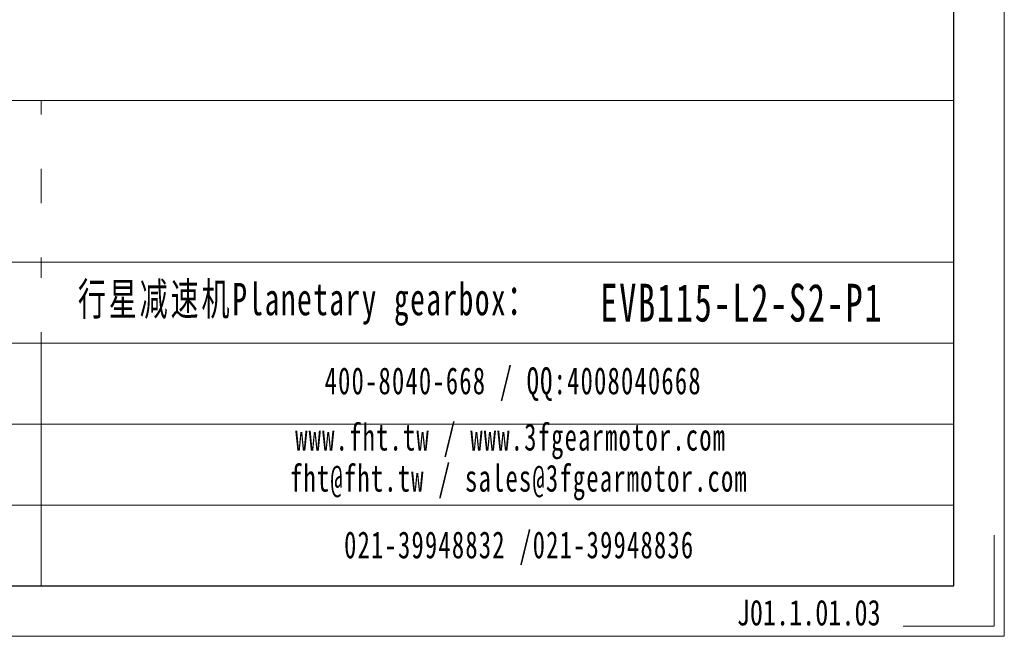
# Model space of a CAD drawing. Header units: millimetres. Extents: x 7099 to 7931, y -723 to -137.
# Tile 8 of 12: x 7739 to 7931, y -723 to -603. Entities that reach past the tile are written whole.
import ezdxf

# ---------------------------------------------------------------- set-up
doc = ezdxf.new("R2010")
doc.units = ezdxf.units.MM
for name, color, linetype, lineweight in [('6文字层', 3, 'Continuous', 35), ('SLD-0', 7, 'Continuous', 18), ('图框_外框线', 7, 'Continuous', 18)]:
    doc.layers.add(name, color=color, linetype=linetype, lineweight=lineweight)
doc.styles.add('标准', font='txt', dxfattribs={"width": 0.667})
doc.styles.add('样式 1', font='txt', dxfattribs={"width": 0.8})

msp = doc.modelspace()

# ---------------------------------------------------------------- linework, layer by layer
at = {"layer": '图框_外框线'}
for p, q in [((7175.8223, -618.5922), (7921.1131, -618.5922)), ((7743.0668, -618.5922), (7743.0668, -713.2579)), ((7175.8223, -650.1822), (7921.1131, -650.1822)), ((7247.245, -665.9772), (7921.1131, -665.9772)), ((7247.245, -681.7722), (7921.1131, -681.7722)), ((7247.245, -697.5672), (7921.1131, -697.5672))]:
    msp.add_line(p, q, dxfattribs=at)
at = {"layer": '图框_外框线', "color": 3}
msp.add_lwpolyline([(7102.6527, -723.1188), (7930.9741, -723.1188), (7930.9741, -137.3773), (7102.6527, -137.3773)], close=True, dxfattribs=at)
at = {"layer": '图框_外框线', "color": 3, "lineweight": 25}
msp.add_lwpolyline([(7151.9576, -713.2579), (7921.1131, -713.2579), (7921.1131, -147.2383), (7151.9576, -147.2383)], close=True, dxfattribs=at)
at = {"layer": '图框_外框线', "color": 3}
msp.add_lwpolyline([(7929.0019, -703.3969), (7929.0019, -721.1466), (7911.2521, -721.1466)], dxfattribs=at)

# ---------------------------------------------------------------- texts
at = {"layer": '6文字层', "insert": (7878.7907, -715.9987), "char_height": 5, "width": 43.304423, "attachment_point": 1, "style": '样式 1'}
msp.add_mtext('{\\W0.75;J01.1.01.03}', dxfattribs=at)
at = {"layer": 'SLD-0', "color": 1, "attachment_point": 2, "style": '标准'}
for s, insert, char_height, width in [('\\T1.1;  行星减速机Planetary gearbox：', (7791.9803, -654.1846), 6.318, 99.36723), ('\\pxt5;{\\T1.1;EVB115-L2-S2-P1}', (7879.7662, -654.3651), 7.371, 71.302699), ('\\T1.1;400-8040-668 / QQ:4008040668', (7835.1773, -670.6555), 5.265, 153.29263), ('\\T1.1;www.fht.tw / www.3fgearmotor.com ', (7834.6919, -681.6218), 5.265, 153.465195), ('\\T1.1;網址/邮箱Website/email', (7704.5733, -685.5121), 5.265, 78.083333), ('\\T1.1;\\pxt12;fht@fht.tw / sales@3fgearmotor.com ', (7836.2964, -689.639), 5.265, 153.465195), ('\\T1.1;021-39948832 /021-39948836 ', (7836.3515, -702.6496), 5.265, 117.182285)]:
    msp.add_mtext(s, dxfattribs=dict(at, insert=insert, char_height=char_height, width=width))

# ---------------------------------------------------------------- next in the draw order: texts
at = {"layer": 'SLD-0', "color": 1, "char_height": 5.265, "width": 273.246595, "attachment_point": 2, "style": '标准', "bg_fill": 2}
for s, insert in [('{\\T1.1;25N.m/arcmin}', (7645.2163, -624.0358)), ('{\\fSimSun|b1|i0|c134|p2;6700 N}', (7645.9339, -641.2867)), ('{\\fSimSun|b1|i0|c134|p2;3350 N}', (7646.5747, -655.9007))]:
    msp.add_mtext(s, dxfattribs=dict(at, insert=insert))

doc.saveas('drawing.dxf')
